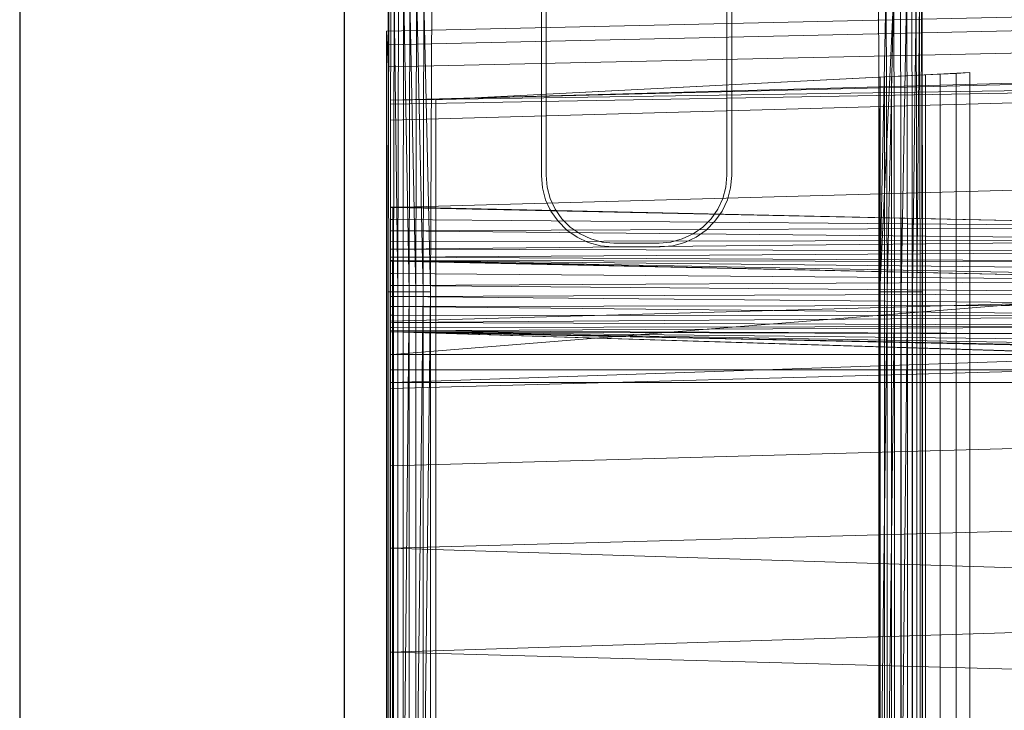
# Model space of a CAD drawing. Header units: metres. Extents: x 397.7 to 427.5, y 12.7 to 28.4.
# Tile 56 of 58: x 407.44 to 407.743, y 26.277 to 26.49. Entities that reach past the tile are written whole.
import ezdxf

# ---------------------------------------------------------------- set-up
doc = ezdxf.new("R2010")
doc.units = ezdxf.units.M
for name, color, linetype, lineweight in [('A-DETL-____-MBND', 7, 'Continuous', 18), ('A-WALL-____-MCUT', 7, 'Continuous', 25), ('A-WALL-____-OTLN', 7, 'Continuous', 25)]:
    doc.layers.add(name, color=color, linetype=linetype, lineweight=lineweight)

# ---------------------------------------------------------------- blocks, each defined once
blk = doc.blocks.new('Family - Evans P3-156199-06_ENLLUMENAT_P3')
at = {"layer": 'A-WALL-____-MCUT', "color": 253, "true_color": 0xaaaaaa}
for p, q in [((1.72, 0.1), (0, 0.1)), ((0, 0), (1.72, 0))]:
    blk.add_line(p, q, dxfattribs=at)
at = {"layer": 'A-WALL-____-OTLN', "color": 253, "true_color": 0xaaaaaa}
for p, q in [((1.72, 0.1), (0, 0.1)), ((0, 0), (1.72, 0))]:
    blk.add_line(p, q, dxfattribs=at)
at = {"layer": 'A-WALL-____-OTLN', "color": 253, "lineweight": 18, "true_color": 0xaaaaaa}
blk.add_line((-0.0054, 0), (1.72, 0), dxfattribs=at)
blk = doc.blocks.new('Family - Inodor P3-156643-06_ENLLUMENAT_P3')
at = {"layer": 'A-DETL-____-MBND', "color": 253, "true_color": 0xaaaaaa}
for p, q in [((0.04914, 0.40281), (0.04914, 0.33079)), ((0.10482, 0.33079), (0.10482, 0.40281)), ((0.04914, 0.33079), (0.04914, 0.39144)), ((0.10482, 0.39149), (0.10482, 0.33079)), ((0.00036, 0.29485), (0.00056, 0.38826)), ((0.00036, 0.29485), (0.00056, 0.38826)), ((0.00056, 0.01465), (0.00056, 0.38826)), ((0.00056, 0.01465), (0.00056, 0.38826)), ((0.00076, 0.38826), (0.00056, 0.29485)), ((0.00076, 0.38826), (0.00056, 0.29485)), ((0.00056, 0.29485), (0.00056, 0.38826)), ((0.00056, 0.29485), (0.00056, 0.38826)), ((0.00076, 0.38826), (0.00056, 0.29485)), ((0.00136, 0.38826), (0.00116, 0.29485)), ((0.00136, 0.38826), (0.00116, 0.29485)), ((0.00136, 0.38826), (0.00116, 0.29485)), ((0.00233, 0.38826), (0.00213, 0.29485)), ((0.00233, 0.38826), (0.00213, 0.29485)), ((0.00213, 0.29485), (0.00233, 0.38826)), ((0.00345, 0.29485), (0.00233, 0.38826)), ((0.00345, 0.29485), (0.00233, 0.38826)), ((0.00365, 0.38826), (0.00345, 0.29485)), ((0.00365, 0.38826), (0.00345, 0.29485)), ((0.00365, 0.38826), (0.00345, 0.29485)), ((0.00528, 0.38826), (0.00508, 0.29485)), ((0.00528, 0.38826), (0.00508, 0.29485)), ((0.00508, 0.29485), (0.00528, 0.38826)), ((0.00696, 0.29485), (0.00528, 0.38826)), ((0.00696, 0.29485), (0.00528, 0.38826)), ((0.00716, 0.38826), (0.00696, 0.29485)), ((0.00716, 0.38826), (0.00696, 0.29485)), ((0.00696, 0.29485), (0.00716, 0.38826)), ((0.00904, 0.29485), (0.00716, 0.38826)), ((0.00904, 0.29485), (0.00716, 0.38826)), ((0.00924, 0.38826), (0.00904, 0.29485)), ((0.00924, 0.38826), (0.00904, 0.29485)), ((0.00904, 0.29485), (0.00924, 0.38826)), ((0.01126, 0.29485), (0.00924, 0.38826)), ((0.01126, 0.29485), (0.00924, 0.38826)), ((0.01146, 0.38826), (0.01126, 0.29485)), ((0.01146, 0.38826), (0.01126, 0.29485)), ((0.01126, 0.29485), (0.01146, 0.38826)), ((0.01354, 0.29485), (0.01146, 0.38826)), ((0.01354, 0.29485), (0.01146, 0.38826)), ((0.01354, 0.29485), (0.01146, 0.38826)), ((0.01354, 0.29485), (0.01394, 0.38899)), ((0.01394, 0.38899), (0.01354, 0.29485)), ((0.01394, 0.38899), (0.01354, 0.29485)), ((0.04768, 0.38917), (0.04768, 0.33073)), ((0.10628, 0.38949), (0.10628, 0.35922)), ((0.15191, 0.29485), (0.15151, 0.38899)), ((0.15151, 0.38899), (0.15191, 0.29485)), ((0.15191, 0.29485), (0.15151, 0.38899)), ((0.15386, 0.38923), (0.15191, 0.29485)), ((0.15191, 0.29485), (0.15386, 0.38923)), ((0.15621, 0.38826), (0.15191, 0.29485)), ((0.15419, 0.29485), (0.15386, 0.38923)), ((0.15419, 0.29485), (0.15386, 0.38923)), ((0.15621, 0.38826), (0.15419, 0.29485)), ((0.15621, 0.38826), (0.15419, 0.29485)), ((0.15419, 0.29485), (0.15621, 0.38826)), ((0.15641, 0.29485), (0.15621, 0.38826)), ((0.15641, 0.29485), (0.15621, 0.38826)), ((0.15641, 0.29485), (0.15621, 0.38826)), ((0.15849, 0.29485), (0.15829, 0.38826)), ((0.15829, 0.38826), (0.15849, 0.29485)), ((0.15849, 0.29485), (0.15829, 0.38826)), ((0.16017, 0.38826), (0.15849, 0.29485)), ((0.15849, 0.29485), (0.16017, 0.38826)), ((0.16037, 0.29485), (0.16017, 0.38826)), ((0.16037, 0.29485), (0.16017, 0.38826)), ((0.16037, 0.29485), (0.16017, 0.38826)), ((0.162, 0.29485), (0.1618, 0.38826)), ((0.1618, 0.38826), (0.162, 0.29485)), ((0.162, 0.29485), (0.1618, 0.38826)), ((0.16312, 0.38826), (0.162, 0.29485)), ((0.162, 0.29485), (0.16312, 0.38826)), ((0.16332, 0.29485), (0.16312, 0.38826)), ((0.16332, 0.29485), (0.16312, 0.38826)), ((0.16332, 0.29485), (0.16312, 0.38826)), ((0.16409, 0.38826), (0.16332, 0.29485)), ((0.16332, 0.29485), (0.16409, 0.38826)), ((0.16429, 0.29485), (0.16409, 0.38826)), ((0.16429, 0.29485), (0.16409, 0.38826)), ((0.16429, 0.29485), (0.16409, 0.38826)), ((0.16489, 0.29485), (0.16469, 0.38826)), ((0.16469, 0.38826), (0.16489, 0.29485)), ((0.16489, 0.29485), (0.16469, 0.38826)), ((0.16489, 0.38826), (0.16489, 0.01465)), ((0.16489, 0.38826), (0.16489, 0.01465)), ((0.16489, 0.38826), (0.16509, 0.29485)), ((0.16489, 0.38826), (0.16489, 0.29485)), ((0.16509, 0.29485), (0.16489, 0.38826)), ((0.16489, 0.29485), (0.16489, 0.38826)), ((0.31954, 0.38234), (0, 0.37522)), ((0.31954, 0.38234), (0, 0.37522)), ((0.31971, 0.37812), (0.00022, 0.371)), ((0.31971, 0.37812), (0.00022, 0.371)), ((0, 0.37522), (0, 0.371)), ((0, 0.371), (0, 0.37522)), ((0, 0.37522), (0.00022, 0.371)), ((0.00022, 0.371), (0, 0.37522)), ((0, 0.371), (0, 0.36417)), ((0, 0.36417), (0, 0.371)), ((0.00022, 0.371), (0.00056, 0.36417)), ((0.00056, 0.36417), (0.00022, 0.371)), ((0.31998, 0.37128), (0.00056, 0.36417)), ((0.31998, 0.37128), (0.00056, 0.36417)), ((0.00127, 0.35389), (0.51095, 0.36797)), ((0, 0.36417), (0, 0.03582)), ((0, 0.03582), (0, 0.36417)), ((0.00056, 0.36417), (0.00056, 0.03582)), ((0.00056, 0.03582), (0.00056, 0.36417)), ((0.51095, 0.36678), (0.00127, 0.35389)), ((0.51095, 0.36184), (0.00127, 0.35389)), ((0.51095, 0.36184), (0.00127, 0.35271)), ((0.51095, 0.36184), (0.00127, 0.34776)), ((0.01521, 0.35403), (0.17966, 0.3624)), ((0.15161, 0.36098), (0.01521, 0.35403)), ((0.15205, 0.361), (0.15161, 0.36098)), ((0.15161, 0.36098), (0.15161, 0.0437)), ((0.15334, 0.36106), (0.15205, 0.361)), ((0.15205, 0.361), (0.15205, 0.04368)), ((0.15546, 0.36117), (0.15334, 0.36106)), ((0.15334, 0.36106), (0.15334, 0.04361)), ((0.15833, 0.36132), (0.15546, 0.36117)), ((0.15546, 0.36117), (0.15546, 0.04351)), ((0.16188, 0.3615), (0.15833, 0.36132)), ((0.15833, 0.36132), (0.15833, 0.04336)), ((0.16188, 0.3615), (0.16187, 0.04318)), ((0.16598, 0.36171), (0.16188, 0.3615)), ((0.17052, 0.36194), (0.16598, 0.36171)), ((0.16598, 0.36171), (0.16598, 0.04297)), ((0.17536, 0.36218), (0.17052, 0.36194)), ((0.17052, 0.36194), (0.17052, 0.04274)), ((0.17966, 0.3624), (0.17536, 0.36218)), ((0.17536, 0.36218), (0.17536, 0.04249)), ((0.17966, 0.04228), (0.17966, 0.3624)), ((0.10628, 0.35922), (0.10628, 0.35813)), ((0.10628, 0.35813), (0.10628, 0.33073)), ((0.00127, 0.35271), (0.00127, 0.35389)), ((0.00127, 0.34776), (0.00127, 0.35271)), ((0.01521, 0.35403), (0.01521, 0.05064)), ((0.01521, 0.35403), (0.01521, 0.05064)), ((0.00127, 0.32087), (0.00127, 0.34776)), ((0.51095, 0.33495), (0.00127, 0.32087)), ((0.04768, 0.33073), (0.04801, 0.32692)), ((0.04914, 0.33079), (0.04946, 0.32716)), ((0.04946, 0.32716), (0.04914, 0.33079)), ((0.1045, 0.32716), (0.10482, 0.33079)), ((0.10482, 0.33079), (0.1045, 0.32716)), ((0.10595, 0.32692), (0.10628, 0.33073)), ((0.04801, 0.32692), (0.049, 0.32322)), ((0.04946, 0.32716), (0.0504, 0.32365)), ((0.0504, 0.32365), (0.04946, 0.32716)), ((0.10356, 0.32365), (0.1045, 0.32716)), ((0.1045, 0.32716), (0.10356, 0.32365)), ((0.10496, 0.32322), (0.10595, 0.32692)), ((0.049, 0.32322), (0.05033, 0.32038)), ((0.0504, 0.32365), (0.05194, 0.32035)), ((0.05194, 0.32035), (0.0504, 0.32365)), ((0.10202, 0.32035), (0.10356, 0.32365)), ((0.10356, 0.32365), (0.10202, 0.32035)), ((0.10334, 0.31974), (0.10496, 0.32322)), ((0.00127, 0.3209), (0.00127, 0.32102)), ((0.28182, 0.31489), (0.00127, 0.32102)), ((0.00192, 0.32088), (0.00127, 0.3209)), ((0.00127, 0.3209), (0.00192, 0.32088)), ((0.00127, 0.3209), (0.00127, 0.32089)), ((0.00192, 0.32088), (0.00127, 0.32089)), ((0.00127, 0.32089), (0.00192, 0.32088)), ((0.00127, 0.32089), (0.00127, 0.32088)), ((0.00192, 0.32088), (0.00127, 0.32088)), ((0.00192, 0.32088), (0.00127, 0.32088)), ((0.00127, 0.32088), (0.00127, 0.31714)), ((0.00127, 0.28584), (0.00127, 0.32087)), ((0.00192, 0.32088), (0.28182, 0.31489)), ((0.00192, 0.32088), (0.00192, 0.31713)), ((0.28182, 0.31489), (0.00192, 0.32088)), ((0.00192, 0.31713), (0.00192, 0.32088)), ((0.05033, 0.32038), (0.05048, 0.32006)), ((0.05048, 0.32006), (0.05062, 0.31974)), ((0.05062, 0.31974), (0.05282, 0.31661)), ((0.05194, 0.32035), (0.05403, 0.31737)), ((0.05403, 0.31737), (0.05194, 0.32035)), ((0.09993, 0.31737), (0.10202, 0.32035)), ((0.10202, 0.32035), (0.09993, 0.31737)), ((0.10114, 0.31661), (0.10334, 0.31974)), ((0.00192, 0.31713), (0.00127, 0.31714)), ((0.00127, 0.31714), (0.00192, 0.31713)), ((0.00127, 0.31714), (0.00127, 0.31713)), ((0.00192, 0.31713), (0.00127, 0.31713)), ((0.00127, 0.31713), (0.00192, 0.31713)), ((0.00127, 0.31713), (0.00127, 0.31712)), ((0.00192, 0.31713), (0.00127, 0.31712)), ((0.00192, 0.31713), (0.00127, 0.31712)), ((0.00127, 0.31712), (0.00127, 0.31371)), ((0.28182, 0.31489), (0.00192, 0.31713)), ((0.28182, 0.31489), (0.00192, 0.31713)), ((0.00192, 0.31371), (0.00192, 0.31713)), ((0.00192, 0.31713), (0.00192, 0.31371)), ((0.05282, 0.31661), (0.05553, 0.3139)), ((0.05403, 0.31737), (0.0566, 0.31479)), ((0.0566, 0.31479), (0.05403, 0.31737)), ((0.09736, 0.31479), (0.09993, 0.31737)), ((0.09993, 0.31737), (0.09736, 0.31479)), ((0.09843, 0.3139), (0.10114, 0.31661)), ((0.00192, 0.31371), (0.00127, 0.31371)), ((0.00127, 0.31371), (0.00192, 0.31371)), ((0.00127, 0.31371), (0.00127, 0.31371)), ((0.00192, 0.31371), (0.00127, 0.31371)), ((0.00192, 0.31371), (0.00127, 0.31371)), ((0.00127, 0.31371), (0.00127, 0.31044)), ((0.28182, 0.31489), (0.00192, 0.31371)), ((0.00192, 0.31371), (0.28182, 0.31489)), ((0.28181, 0.31079), (0.00192, 0.31371)), ((0.00192, 0.31371), (0.00192, 0.31043)), ((0.28181, 0.31079), (0.00192, 0.31371)), ((0.00192, 0.31043), (0.00192, 0.31371)), ((0.05553, 0.3139), (0.05867, 0.3117)), ((0.0566, 0.31479), (0.05958, 0.31271)), ((0.05958, 0.31271), (0.0566, 0.31479)), ((0.05958, 0.31271), (0.06288, 0.31117)), ((0.06288, 0.31117), (0.05958, 0.31271)), ((0.09108, 0.31117), (0.09438, 0.31271)), ((0.09438, 0.31271), (0.09108, 0.31117)), ((0.09438, 0.31271), (0.09736, 0.31479)), ((0.09736, 0.31479), (0.09438, 0.31271)), ((0.0953, 0.3117), (0.09843, 0.3139)), ((0.00192, 0.31043), (0.00127, 0.31044)), ((0.00192, 0.31043), (0.00127, 0.31044)), ((0.00127, 0.31044), (0.00127, 0.30801)), ((0.28181, 0.31079), (0.00192, 0.31043)), ((0.00192, 0.30799), (0.28181, 0.31079)), ((0.00192, 0.31043), (0.28181, 0.31079)), ((0.00192, 0.30799), (0.28181, 0.31079)), ((0.00192, 0.31043), (0.00192, 0.30799)), ((0.00192, 0.30799), (0.00192, 0.31043)), ((0.05867, 0.3117), (0.06214, 0.31008)), ((0.06214, 0.31008), (0.06584, 0.30909)), ((0.06288, 0.31117), (0.0664, 0.31023)), ((0.0664, 0.31023), (0.06288, 0.31117)), ((0.0664, 0.31023), (0.07002, 0.30991)), ((0.07002, 0.30991), (0.0664, 0.31023)), ((0.07002, 0.30991), (0.08394, 0.30991)), ((0.08394, 0.30991), (0.07002, 0.30991)), ((0.08394, 0.30991), (0.08757, 0.31023)), ((0.08757, 0.31023), (0.08394, 0.30991)), ((0.08757, 0.31023), (0.09108, 0.31117)), ((0.09108, 0.31117), (0.08757, 0.31023)), ((0.08812, 0.30909), (0.09182, 0.31008)), ((0.0953, 0.3117), (0.09182, 0.31008)), ((0.00192, 0.30799), (0.00127, 0.30801)), ((0.00192, 0.30799), (0.00127, 0.30801)), ((0.00127, 0.30801), (0.00127, 0.30557)), ((0.00192, 0.30799), (0.00192, 0.30554)), ((0.28181, 0.30737), (0.00192, 0.30799)), ((0.28181, 0.30737), (0.00192, 0.30799)), ((0.00192, 0.30554), (0.00192, 0.30799)), ((0.28181, 0.30737), (0.00192, 0.30554)), ((0.00192, 0.30554), (0.28181, 0.30737)), ((0.06584, 0.30909), (0.06966, 0.30876)), ((0.08431, 0.30876), (0.06966, 0.30876)), ((0.08431, 0.30876), (0.08812, 0.30909)), ((0.00192, 0.30554), (0.00127, 0.30557)), ((0.00192, 0.30554), (0.00127, 0.30557)), ((0.00127, 0.30557), (0.00127, 0.30457)), ((0.00192, 0.30454), (0.00127, 0.30457)), ((0.00127, 0.30457), (0.00192, 0.30454)), ((0.00127, 0.30457), (0.00127, 0.30446)), ((0.00192, 0.30454), (0.00127, 0.30446)), ((0.00192, 0.30454), (0.00127, 0.30446)), ((0.00127, 0.30446), (0.00127, 0.27556)), ((0.00127, 0.30433), (0.00127, 0.30443)), ((0.28176, 0.29829), (0.00127, 0.30443)), ((0.00127, 0.30433), (0.00187, 0.30429)), ((0.00127, 0.30433), (0.00127, 0.30431)), ((0.00187, 0.30429), (0.00127, 0.30433)), ((0.00187, 0.30429), (0.00127, 0.30431)), ((0.00127, 0.30431), (0.00187, 0.30429)), ((0.00127, 0.30431), (0.00127, 0.3043)), ((0.00187, 0.30429), (0.00127, 0.3043)), ((0.00127, 0.3043), (0.00187, 0.30429)), ((0.00127, 0.3043), (0.00127, 0.30429)), ((0.00187, 0.30429), (0.00127, 0.30429)), ((0.00187, 0.30429), (0.00127, 0.30429)), ((0.00127, 0.30429), (0.00127, 0.30053)), ((0.00186, 0.27553), (0.00192, 0.30454)), ((0.00192, 0.30454), (0.00186, 0.27553)), ((0.00187, 0.30429), (0.28176, 0.29829)), ((0.00187, 0.30429), (0.00187, 0.30052)), ((0.28176, 0.29829), (0.00187, 0.30429)), ((0.00187, 0.30052), (0.00187, 0.30429)), ((0.00192, 0.30554), (0.00192, 0.30454)), ((0.28181, 0.30409), (0.00192, 0.30554)), ((0.28181, 0.30409), (0.00192, 0.30554)), ((0.00192, 0.30454), (0.00192, 0.30554)), ((0.28181, 0.30409), (0.00192, 0.30454)), ((0.28181, 0.30409), (0.00192, 0.30454)), ((0.28181, 0.30165), (0.00192, 0.30454)), ((0.28181, 0.30165), (0.00192, 0.30454)), ((0.28181, 0.2992), (0.00192, 0.30454)), ((0.28181, 0.2992), (0.00192, 0.30454)), ((0.28175, 0.2982), (0.00192, 0.30454)), ((0.28175, 0.2982), (0.00192, 0.30454)), ((0.00187, 0.30052), (0.00127, 0.30053)), ((0.00127, 0.30053), (0.00187, 0.30052)), ((0.00127, 0.30053), (0.00127, 0.30052)), ((0.00187, 0.30052), (0.00127, 0.30052)), ((0.00187, 0.30052), (0.00127, 0.30052)), ((0.00127, 0.30052), (0.00127, 0.29687)), ((0.28176, 0.29829), (0.00187, 0.30052)), ((0.00187, 0.30052), (0.00187, 0.29687)), ((0.28176, 0.29829), (0.00187, 0.30052)), ((0.00187, 0.29687), (0.00187, 0.30052)), ((0.51095, 0.29991), (0.00127, 0.28584)), ((0.28175, 0.2982), (0.00186, 0.27553)), ((0.00186, 0.27553), (0.28175, 0.2982)), ((0.28176, 0.29829), (0.00187, 0.29687)), ((0.00187, 0.29687), (0.28176, 0.29829)), ((0.00056, 0.29485), (0.00036, 0.29485)), ((0.00036, 0.10805), (0.00036, 0.29485)), ((0.00056, 0.29485), (0.00036, 0.29485)), ((0.00056, 0.29485), (0.00036, 0.29485)), ((0.00036, 0.10805), (0.00036, 0.29485)), ((0.00116, 0.29485), (0.00056, 0.29485)), ((0.00056, 0.10805), (0.00056, 0.29485)), ((0.00116, 0.29485), (0.00056, 0.29485)), ((0.00056, 0.29485), (0.00056, 0.10805)), ((0.00116, 0.29485), (0.00056, 0.29485)), ((0.00056, 0.10805), (0.00056, 0.29485)), ((0.00213, 0.29485), (0.00116, 0.29485)), ((0.00116, 0.10805), (0.00116, 0.29485)), ((0.00213, 0.29485), (0.00116, 0.29485)), ((0.00116, 0.29485), (0.00116, 0.10805)), ((0.00213, 0.29485), (0.00116, 0.29485)), ((0.00116, 0.10805), (0.00116, 0.29485)), ((0.00187, 0.29687), (0.00127, 0.29687)), ((0.00127, 0.29687), (0.00187, 0.29687)), ((0.00127, 0.29687), (0.00127, 0.29686)), ((0.00187, 0.29687), (0.00127, 0.29686)), ((0.00127, 0.29686), (0.00187, 0.29687)), ((0.00187, 0.29687), (0.00127, 0.29686)), ((0.00187, 0.29687), (0.00127, 0.29686)), ((0.00127, 0.29686), (0.00127, 0.29686)), ((0.00127, 0.29686), (0.00127, 0.29344)), ((0.28176, 0.29452), (0.00187, 0.29687)), ((0.28176, 0.29452), (0.00187, 0.29687)), ((0.00187, 0.29343), (0.00187, 0.29687)), ((0.00187, 0.29687), (0.00187, 0.29343)), ((0.28176, 0.29452), (0.00187, 0.29343)), ((0.00187, 0.29343), (0.28176, 0.29452)), ((0.00345, 0.29485), (0.00213, 0.29485)), ((0.00213, 0.10805), (0.00213, 0.29485)), ((0.00345, 0.29485), (0.00213, 0.29485)), ((0.00213, 0.29485), (0.00213, 0.10805)), ((0.00345, 0.29485), (0.00213, 0.29485)), ((0.00213, 0.10805), (0.00213, 0.29485)), ((0.00345, 0.10805), (0.00345, 0.29485)), ((0.00508, 0.29485), (0.00345, 0.29485)), ((0.00345, 0.29485), (0.00345, 0.10805)), ((0.00508, 0.29485), (0.00345, 0.29485)), ((0.00345, 0.10805), (0.00345, 0.29485)), ((0.00508, 0.10805), (0.00508, 0.29485)), ((0.00696, 0.29485), (0.00508, 0.29485)), ((0.00508, 0.29485), (0.00508, 0.10805)), ((0.00696, 0.29485), (0.00508, 0.10805)), ((0.00696, 0.29485), (0.00508, 0.29485)), ((0.00508, 0.10805), (0.00508, 0.29485)), ((0.00508, 0.10805), (0.00696, 0.29485)), ((0.00696, 0.10805), (0.00696, 0.29485)), ((0.00904, 0.29485), (0.00696, 0.29485)), ((0.00904, 0.29485), (0.00696, 0.29485)), ((0.00696, 0.10805), (0.00696, 0.29485)), ((0.00696, 0.10805), (0.00696, 0.29485)), ((0.00904, 0.10805), (0.00904, 0.29485)), ((0.01126, 0.29485), (0.00904, 0.29485)), ((0.00904, 0.29485), (0.00904, 0.10805)), ((0.01126, 0.29485), (0.00904, 0.10805)), ((0.01126, 0.29485), (0.00904, 0.29485)), ((0.00904, 0.10805), (0.00904, 0.29485)), ((0.00904, 0.10805), (0.01126, 0.29485)), ((0.01126, 0.10805), (0.01126, 0.29485)), ((0.01354, 0.29485), (0.01126, 0.29485)), ((0.01354, 0.29485), (0.01126, 0.10805)), ((0.01354, 0.29485), (0.01126, 0.29485)), ((0.01126, 0.10805), (0.01126, 0.29485)), ((0.01126, 0.10805), (0.01126, 0.29485)), ((0.01126, 0.10805), (0.01354, 0.29485)), ((0.01354, 0.10805), (0.01354, 0.29485)), ((0.01354, 0.29485), (0.01354, 0.10805)), ((0.01354, 0.10805), (0.01354, 0.29485)), ((0.15191, 0.10805), (0.15191, 0.29485)), ((0.15191, 0.29485), (0.15191, 0.10805)), ((0.15419, 0.29485), (0.15191, 0.29485)), ((0.15419, 0.29485), (0.15191, 0.10805)), ((0.15419, 0.29485), (0.15191, 0.29485)), ((0.15191, 0.10805), (0.15191, 0.29485)), ((0.15191, 0.10805), (0.15419, 0.29485)), ((0.15419, 0.10805), (0.15419, 0.29485)), ((0.15641, 0.29485), (0.15419, 0.29485)), ((0.15641, 0.29485), (0.15419, 0.10805)), ((0.15641, 0.29485), (0.15419, 0.29485)), ((0.15419, 0.10805), (0.15419, 0.29485)), ((0.15419, 0.10805), (0.15419, 0.29485)), ((0.15419, 0.10805), (0.15641, 0.29485)), ((0.15641, 0.10805), (0.15641, 0.29485)), ((0.15641, 0.29485), (0.15849, 0.29485)), ((0.15849, 0.29485), (0.15641, 0.29485)), ((0.15641, 0.10805), (0.15641, 0.29485)), ((0.15641, 0.10805), (0.15641, 0.29485)), ((0.15849, 0.10805), (0.15849, 0.29485)), ((0.16037, 0.29485), (0.15849, 0.29485)), ((0.15849, 0.29485), (0.15849, 0.10805)), ((0.16037, 0.29485), (0.15849, 0.10805)), ((0.16037, 0.29485), (0.15849, 0.29485)), ((0.15849, 0.10805), (0.15849, 0.29485)), ((0.15849, 0.10805), (0.16037, 0.29485)), ((0.16037, 0.10805), (0.16037, 0.29485)), ((0.16037, 0.29485), (0.162, 0.29485)), ((0.162, 0.29485), (0.16037, 0.29485)), ((0.16037, 0.10805), (0.16037, 0.29485)), ((0.16037, 0.10805), (0.16037, 0.29485)), ((0.16332, 0.29485), (0.162, 0.29485)), ((0.162, 0.10805), (0.162, 0.29485)), ((0.16332, 0.29485), (0.162, 0.29485)), ((0.162, 0.29485), (0.162, 0.10805)), ((0.16332, 0.29485), (0.162, 0.29485)), ((0.162, 0.10805), (0.162, 0.29485)), ((0.16429, 0.29485), (0.16332, 0.29485)), ((0.16332, 0.10805), (0.16332, 0.29485)), ((0.16429, 0.29485), (0.16332, 0.29485)), ((0.16332, 0.29485), (0.16332, 0.10805)), ((0.16429, 0.29485), (0.16332, 0.29485)), ((0.16332, 0.10805), (0.16332, 0.29485)), ((0.16489, 0.29485), (0.16429, 0.29485)), ((0.16429, 0.10805), (0.16429, 0.29485)), ((0.16429, 0.29485), (0.16489, 0.29485)), ((0.16429, 0.29485), (0.16429, 0.10805)), ((0.16489, 0.29485), (0.16429, 0.29485)), ((0.16429, 0.10805), (0.16429, 0.29485)), ((0.16509, 0.29485), (0.16489, 0.29485)), ((0.16489, 0.10805), (0.16489, 0.29485)), ((0.16509, 0.29485), (0.16489, 0.29485)), ((0.16489, 0.29485), (0.16489, 0.10805)), ((0.16509, 0.29485), (0.16489, 0.29485)), ((0.16489, 0.10805), (0.16489, 0.29485)), ((0.16509, 0.29485), (0.16509, 0.10805)), ((0.16509, 0.29485), (0.16509, 0.10805)), ((0.00187, 0.29343), (0.00127, 0.29344)), ((0.00127, 0.29344), (0.00187, 0.29343)), ((0.00127, 0.29344), (0.00127, 0.29343)), ((0.00187, 0.29343), (0.00127, 0.29343)), ((0.00127, 0.29343), (0.00187, 0.29343)), ((0.00127, 0.29343), (0.00127, 0.29343)), ((0.00187, 0.29343), (0.00127, 0.29343)), ((0.00187, 0.29343), (0.00127, 0.29343)), ((0.00127, 0.29343), (0.00127, 0.29034)), ((0.28176, 0.29086), (0.00187, 0.29343)), ((0.00187, 0.29343), (0.00187, 0.29033)), ((0.28176, 0.29086), (0.00187, 0.29343)), ((0.00187, 0.29033), (0.00187, 0.29343)), ((0.00187, 0.29033), (0.00127, 0.29034)), ((0.00127, 0.29034), (0.00187, 0.29033)), ((0.00187, 0.29033), (0.00127, 0.29034)), ((0.00187, 0.29033), (0.00127, 0.29034)), ((0.00127, 0.29034), (0.00127, 0.28767)), ((0.28176, 0.29086), (0.00187, 0.29033)), ((0.00187, 0.29033), (0.28176, 0.29086)), ((0.00187, 0.29033), (0.00187, 0.28766)), ((0.28176, 0.28743), (0.00187, 0.29033)), ((0.28176, 0.28743), (0.00187, 0.29033)), ((0.00187, 0.28766), (0.00187, 0.29033)), ((0.00187, 0.28766), (0.00127, 0.28767)), ((0.00187, 0.28766), (0.00127, 0.28767)), ((0.00127, 0.28767), (0.00127, 0.28551)), ((0.00127, 0.26508), (0.00127, 0.28584)), ((0.00187, 0.28548), (0.00127, 0.28551)), ((0.00187, 0.28548), (0.00127, 0.28551)), ((0.00127, 0.28551), (0.00127, 0.28391)), ((0.00187, 0.28766), (0.00187, 0.28548)), ((0.28176, 0.28743), (0.00187, 0.28766)), ((0.28176, 0.28743), (0.00187, 0.28766)), ((0.00187, 0.28548), (0.00187, 0.28766)), ((0.28176, 0.28743), (0.00187, 0.28548)), ((0.00187, 0.28548), (0.28176, 0.28743)), ((0.00187, 0.28548), (0.00187, 0.28388)), ((0.28176, 0.28433), (0.00187, 0.28548)), ((0.28176, 0.28433), (0.00187, 0.28548)), ((0.00187, 0.28388), (0.00187, 0.28548)), ((0.00187, 0.28388), (0.00127, 0.28391)), ((0.00187, 0.28388), (0.00127, 0.28391)), ((0.00127, 0.28391), (0.00127, 0.28293)), ((0.00187, 0.2829), (0.00127, 0.28293)), ((0.00187, 0.2829), (0.00127, 0.28293)), ((0.00127, 0.28293), (0.00127, 0.28262)), ((0.00127, 0.28262), (0.00187, 0.28259)), ((0.00127, 0.28262), (0.00127, 0.28257)), ((0.00187, 0.28259), (0.00127, 0.28262)), ((0.00127, 0.11722), (0.00127, 0.28262)), ((0.00187, 0.28259), (0.00127, 0.28262)), ((0.00187, 0.28259), (0.00127, 0.28257)), ((0.00187, 0.28259), (0.00127, 0.28257)), ((0.00127, 0.28257), (0.00127, 0.26701)), ((0.00186, 0.26697), (0.00187, 0.28259)), ((0.00187, 0.28259), (0.00186, 0.26697)), ((0.28176, 0.28433), (0.00187, 0.28388)), ((0.00187, 0.2829), (0.28176, 0.28433)), ((0.00187, 0.28388), (0.28176, 0.28433)), ((0.00187, 0.2829), (0.28176, 0.28433)), ((0.00187, 0.28388), (0.00187, 0.2829)), ((0.00187, 0.2829), (0.00187, 0.28388)), ((0.00187, 0.2829), (0.00187, 0.28259)), ((0.28176, 0.28165), (0.00187, 0.2829)), ((0.28176, 0.28165), (0.00187, 0.2829)), ((0.00187, 0.28259), (0.00187, 0.2829)), ((0.51154, 0.26697), (0.00187, 0.28259)), ((0.28176, 0.27659), (0.00187, 0.28259)), ((0.28176, 0.27659), (0.00187, 0.28259)), ((0.52327, 0.26645), (0.00187, 0.28259)), ((0.51154, 0.26697), (0.00187, 0.28259)), ((0.00187, 0.28259), (0.28176, 0.27659)), ((0.28176, 0.28165), (0.00187, 0.28259)), ((0.28176, 0.28165), (0.00187, 0.28259)), ((0.28176, 0.27948), (0.00187, 0.28259)), ((0.28176, 0.27948), (0.00187, 0.28259)), ((0.28176, 0.27788), (0.00187, 0.28259)), ((0.28176, 0.27788), (0.00187, 0.28259)), ((0.28176, 0.2769), (0.00187, 0.28259)), ((0.28176, 0.2769), (0.00187, 0.28259)), ((0.28176, 0.27659), (0.00187, 0.28259)), ((0.51095, 0.27916), (0.00127, 0.26508)), ((0.28176, 0.27659), (0.00186, 0.26697)), ((0.00186, 0.26697), (0.28176, 0.27659)), ((0.00186, 0.27553), (0.00127, 0.27556)), ((0.00127, 0.27556), (0.00186, 0.27553)), ((0.00127, 0.27556), (0.00127, 0.27555)), ((0.00186, 0.27553), (0.00127, 0.27555)), ((0.00127, 0.27555), (0.00186, 0.27553)), ((0.00127, 0.27555), (0.00127, 0.27553)), ((0.00186, 0.27553), (0.00127, 0.27553)), ((0.00186, 0.27553), (0.00127, 0.27553)), ((0.00127, 0.27553), (0.00127, 0.27088)), ((0.28176, 0.27553), (0.00186, 0.27553)), ((0.00186, 0.27553), (0.00186, 0.27086)), ((0.28176, 0.27553), (0.00186, 0.27553)), ((0.00186, 0.27086), (0.00186, 0.27553)), ((0.00186, 0.27086), (0.00127, 0.27088)), ((0.00186, 0.27086), (0.00127, 0.27088)), ((0.00127, 0.27088), (0.00127, 0.267)), ((0.00186, 0.27086), (0.00186, 0.26697)), ((0.00186, 0.27086), (0.28176, 0.27086)), ((0.28176, 0.27086), (0.00186, 0.27086)), ((0.00186, 0.27086), (0.00186, 0.26697)), ((0.00186, 0.26697), (0.00127, 0.26701)), ((0.00127, 0.13284), (0.00127, 0.26701)), ((0.00186, 0.26697), (0.00127, 0.26701)), ((0.00186, 0.26697), (0.00127, 0.267)), ((0.00186, 0.26697), (0.00127, 0.267)), ((0.00127, 0.267), (0.00127, 0.13339)), ((0.28176, 0.26697), (0.00186, 0.26697)), ((0.00186, 0.13288), (0.00186, 0.26697)), ((0.00186, 0.13288), (0.00186, 0.26697)), ((0.28176, 0.26697), (0.00186, 0.26697)), ((0.00186, 0.26697), (0.00186, 0.13288)), ((0.28176, 0.26697), (0.00186, 0.26697)), ((0.28176, 0.26697), (0.00186, 0.26697)), ((0.00186, 0.13288), (0.00186, 0.26697)), ((0.00127, 0.24131), (0.00127, 0.26508)), ((0.51095, 0.25539), (0.00127, 0.24131)), ((0.00127, 0.2159), (0.00127, 0.24131)), ((0.51095, 0.22997), (0.00127, 0.2159)), ((0.51095, 0.19991), (0.00127, 0.2159)), ((0.00127, 0.18393), (0.00127, 0.2159)), ((0.51095, 0.19991), (0.00127, 0.18393)), ((0.51095, 0.16986), (0.00127, 0.18393)), ((0.00127, 0.15852), (0.00127, 0.18393))]:
    blk.add_line(p, q, dxfattribs=at)
blk = doc.blocks.new('LONDR55-XX_ZZ-ARQ-CAA-M3D-Londres55_ifc-1-06_ENLLUMENAT_P3')
at = {"layer": 'A-DETL-____-MBND', "color": 253, "lineweight": 18, "true_color": 0xaaaaaa}
blk.add_blockref('Family - Inodor P3-156643-06_ENLLUMENAT_P3', (407.55268, 26.11126), dxfattribs=at)
at = {"layer": 'A-WALL-____-OTLN', "color": 253, "lineweight": 18, "true_color": 0xaaaaaa, "rotation": 270}
blk.add_blockref('Family - Evans P3-156199-06_ENLLUMENAT_P3', (407.43973, 27.64946), dxfattribs=at)

msp = doc.modelspace()

# ---------------------------------------------------------------- block references
at = {"lineweight": 5}
msp.add_blockref('LONDR55-XX_ZZ-ARQ-CAA-M3D-Londres55_ifc-1-06_ENLLUMENAT_P3', (0, 0), dxfattribs=at)

doc.saveas('drawing.dxf')
